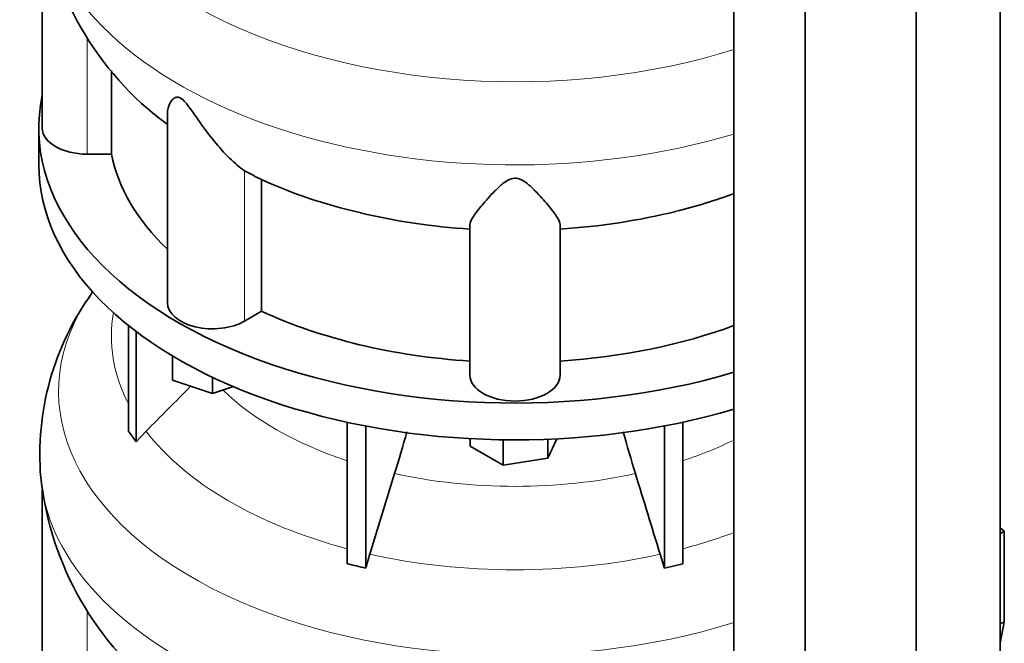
# Model space of a CAD drawing. Header units: millimetres. Extents: x 416 to 1308, y -2710 to 2025.
# Tile 7 of 27: x 1010 to 1305, y -2298 to -2111. Entities that reach past the tile are written whole.
import ezdxf

# ---------------------------------------------------------------- set-up
doc = ezdxf.new("R2010")
doc.units = ezdxf.units.MM
for name, color, linetype in [('MID_344-7', 7, 'Continuous'), ('VSI344-454_TERMI', 7, 'Continuous'), ('VSI344_DIFFUSORE', 7, 'Continuous')]:
    doc.layers.add(name, color=color, linetype=linetype)

# ---------------------------------------------------------------- blocks, each defined once
blk = doc.blocks.new('SE4')
at = {"layer": 'MID_344-7', "color": 7, "linetype": 'Continuous', "lineweight": 35}
for p, q in [((1303.72, -2364.26), (1303.72, -1138.84)), ((1278.65, -2383.46), (1278.65, -1157.81)), ((1224.11, -1162.12), (1224.11, -2387.85)), ((1245.39, -2397.93), (1245.39, -1172.28))]:
    blk.add_line(p, q, dxfattribs=at)
at = {"layer": 'VSI344-454_TERMI', "color": 7, "linetype": 'Continuous', "lineweight": 35}
for p, q in [((1305, -2264.05), (1303.72, -2263.06)), ((1303.72, -2264.9), (1305, -2264.05)), ((1305, -2291.33), (1305, -2264.05)), ((1303.72, -2291.76), (1305, -2291.33)), ((1305, -2291.33), (1303.72, -2297.61))]:
    blk.add_line(p, q, dxfattribs=at)
at = {"layer": 'VSI344_DIFFUSORE', "color": 7, "linetype": 'Continuous', "lineweight": 35}
for p, q in [((1017.09, -2080.13), (1017.09, -2143.49)), ((1037.84, -2151.29), (1037.84, -2126.22)), ((1054.58, -2139), (1054.58, -2195.75)), ((1016.09, -2143.49), (1016.09, -2154.52)), ((1037.84, -2151.29), (1030.59, -2151.29)), ((1080.61, -2157.74), (1077.62, -2156.27)), ((1082.75, -2198.3), (1082.75, -2158.8)), ((1145.09, -2217.39), (1145.09, -2172.4)), ((1172.09, -2217.39), (1172.09, -2172.4)), ((1082.75, -2198.3), (1077.62, -2201.26)), ((1042.88, -2234.17), (1042.88, -2202.54)), ((1045.17, -2237.37), (1045.17, -2204.33)), ((1056.08, -2218.94), (1056.08, -2211.66)), ((1068.08, -2222.94), (1068.08, -2218.06)), ((1068.08, -2222.94), (1056.08, -2218.94)), ((1074.31, -2220.86), (1068.08, -2222.94)), ((1108.36, -2273.85), (1108.36, -2231.51)), ((1113.91, -2275.18), (1113.91, -2232.64)), ((1203.27, -2275.18), (1203.27, -2232.64)), ((1208.81, -2273.85), (1208.81, -2231.51)), ((1042.88, -2234.17), (1045.17, -2237.37)), ((1045.17, -2237.37), (1048.17, -2234.2)), ((1145.2, -2238.65), (1145.2, -2236.42)), ((1155, -2244.31), (1145.2, -2238.65)), ((1155, -2244.31), (1155, -2236.76)), ((1171.06, -2236.47), (1168.39, -2242.24)), ((1168.39, -2242.24), (1168.39, -2236.59)), ((1168.39, -2242.24), (1155, -2244.31)), ((1122.57, -2246.88), (1115.15, -2270.99)), ((1017.09, -2251.59), (1017.09, -2314.96)), ((1202.03, -2270.99), (1203.27, -2275.18)), ((1203.27, -2275.18), (1208.81, -2273.85))]:
    blk.add_line(p, q, dxfattribs=at)
at = {"layer": 'VSI344_DIFFUSORE', "color": 4, "linetype": 'Continuous', "lineweight": 9}
for p, q in [((1030.59, -2151.29), (1030.59, -2116.37)), ((1077.62, -2201.26), (1077.62, -2156.27)), ((1030.59, -2322.75), (1030.59, -2287.83))]:
    blk.add_line(p, q, dxfattribs=at)
at = {"layer": 'VSI344_DIFFUSORE', "color": 7, "linetype": 'Continuous', "lineweight": 35}
for centre, radius, start, end in [((1110.43, -2066.54), 94.23, 186.0863, 233.5598), ((1145.25, -2021.21), 151.2, 244.6669, 257.4957), ((1168.38, -2010.26), 162.69, 283.6229, 290.0428), ((1099.12, -2241.2), 82.73, 144.1367, 184.7497), ((696.88, -2115.95), 445.37, 342.904, 344.5815), ((1620.3, -2115.95), 445.37, 195.4213, 197.096), ((1110.43, -2238), 94.23, 186.0863, 233.5598), ((1316.97, -2333.11), 211.17, 162.8912, 164.0764), ((1077.96, -2413.24), 142.66, 75.4059, 77.6951)]:
    blk.add_arc(centre, radius, start, end, dxfattribs=at)
at = {"layer": 'VSI344_DIFFUSORE', "color": 4, "linetype": 'Continuous', "lineweight": 9}
for centre, major_axis, start_param, end_param in [((1158.59, -2050.78), (136.58, 0), 2.759841, 5.212737), ((1158.59, -2072.45), (-142.13, 0), 0.049778, 2.049895), ((1158.59, -2222.24), (136.58, 0), 2.759841, 5.212737), ((1158.59, -2205.92), (120.79, 0), 3.038624, 3.432735), ((1158.59, -2192.15), (-101.4, 0), 0.532702, 1.052595), ((1158.59, -2205.92), (-120.79, 0), 0.417538, 1.141984), ((1158.59, -2192.15), (101.4, 0), -1.052595, -0.868255), ((1158.59, -2243.92), (-142.13, 0), 0.049778, 2.049895), ((1158.59, -2192.15), (-101.4, 0), 1.207688, 1.933905), ((1158.59, -2205.92), (120.79, 0), -1.141984, -0.997489), ((1158.59, -2205.92), (-120.79, 0), 1.202936, 1.938657)]:
    blk.add_ellipse(centre, major_axis=major_axis, ratio=0.57735, start_param=start_param, end_param=end_param, dxfattribs=at)
at = {"layer": 'VSI344_DIFFUSORE', "color": 7, "linetype": 'Continuous', "lineweight": 35}
for centre, major_axis, start_param, end_param in [((1158.59, -2143.49), (142.5, 0), 3.023053, 5.190143), ((1030.59, -2143.49), (13.5, 0), 3.141604, 4.712389), ((1158.59, -2143.49), (-121.5, 0), 0.111341, 0.543224), ((1158.59, -2154.52), (142.5, 0), 3.141593, 5.190143), ((1158.59, -2104), (121.5, 0), 4.82373, 5.120026), ((1158.59, -2104), (-121.5, 0), 1.180593, 1.459455), ((1068.08, -2195.75), (13.5, 0), 3.141581, 5.497787), ((1158.59, -2143.49), (-121.5, 0), 0.896739, 1.459455), ((1158.59, -2143.49), (121.5, 0), 4.82373, 5.281941), ((1158.59, -2217.39), (13.5, 0), 3.141593, 6.283185)]:
    blk.add_ellipse(centre, major_axis=major_axis, ratio=0.57735, start_param=start_param, end_param=end_param, dxfattribs=at)
for points, knots in [([(1077.62, -2156.27), (1076.25, -2155.29), (1074.74, -2154.01), (1071.61, -2150.94), (1070, -2149.17), (1066.86, -2145.32), (1065.31, -2143.22), (1062.95, -2139.86), (1062.16, -2138.7), (1060.9, -2136.98), (1060.47, -2136.4), (1059.52, -2135.3), (1058.98, -2134.78), (1057.96, -2134.23), (1057.52, -2134.21), (1056.84, -2134.38), (1056.57, -2134.55), (1055.86, -2135.15), (1055.53, -2135.65), (1054.8, -2137.08), (1054.58, -2138.06), (1054.58, -2139.01)], [0, 0, 0, 0, 0.125, 0.125, 0.25, 0.25, 0.375, 0.375, 0.4375, 0.4375, 0.46875, 0.46875, 0.5, 0.5, 0.53125, 0.53125, 0.5625, 0.5625, 0.625, 0.625, 0.7387976, 0.7387976, 0.7387976, 0.7387976]), ([(1172.09, -2172.4), (1172.09, -2171.75), (1171.69, -2170.93), (1170.37, -2168.92), (1169.46, -2167.75), (1167.3, -2165.17), (1166.05, -2163.75), (1163.81, -2161.48), (1163.01, -2160.7), (1161.61, -2159.61), (1161.1, -2159.26), (1159.93, -2158.67), (1159.22, -2158.45), (1157.77, -2158.49), (1157.09, -2158.74), (1155.95, -2159.34), (1155.45, -2159.69), (1154.07, -2160.79), (1153.28, -2161.56), (1151.09, -2163.79), (1149.83, -2165.23), (1147.68, -2167.8), (1146.79, -2168.94), (1145.49, -2170.92), (1145.09, -2171.76), (1145.09, -2172.4)], [0, 0, 0, 0, 0.125, 0.125, 0.25, 0.25, 0.375, 0.375, 0.4375, 0.4375, 0.46875, 0.46875, 0.5, 0.5, 0.53125, 0.53125, 0.5625, 0.5625, 0.625, 0.625, 0.75, 0.75, 0.875, 0.875, 1, 1, 1, 1])]:
    blk.add_open_spline(points, degree=3, knots=knots, dxfattribs=at)
for points in [[(1048.17, -2234.2), (1052.62, -2229.72), (1057.07, -2225.23), (1061.52, -2220.75)], [(1194.6, -2246.88), (1197.08, -2254.91), (1199.55, -2262.95), (1202.03, -2270.99)]]:
    blk.add_open_spline(points, degree=3, dxfattribs=at)

msp = doc.modelspace()

# ---------------------------------------------------------------- block references
msp.add_blockref('SE4', (0, 0))

doc.saveas('drawing.dxf')
